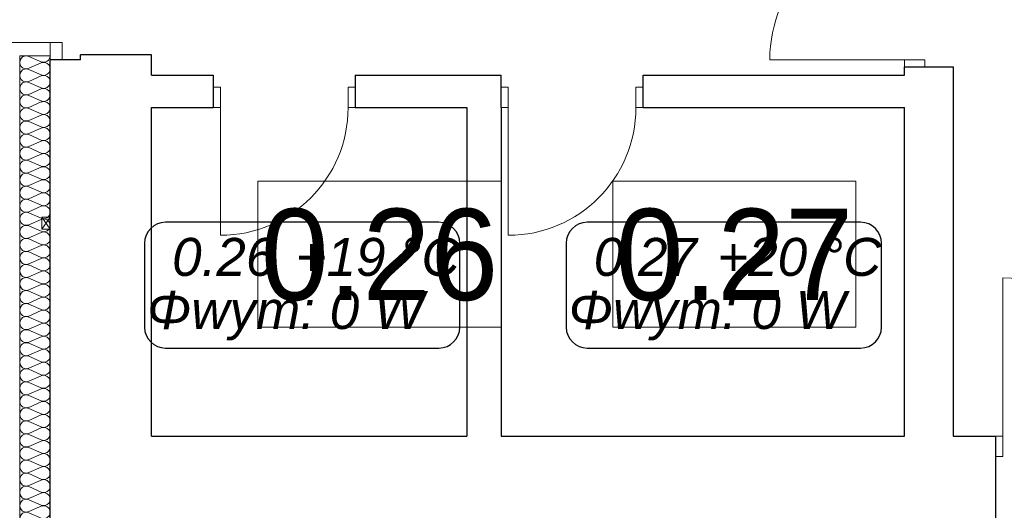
# Model space of a CAD drawing. Header units: millimetres. Extents: x -17429 to 155243, y -2908 to 188569.
# Tile 35 of 113: x -11061 to -6204, y 57130 to 59549. Entities that reach past the tile are written whole.
import ezdxf
from ezdxf.lldxf.tags import DXFTag

# ---------------------------------------------------------------- set-up
doc = ezdxf.new("R2010")
doc.units = ezdxf.units.MM
doc.header["$MEASUREMENT"] = 0
for name, color, linetype in [('#podkład', 252, 'Continuous'), ('Arch ocieplenie', 252, 'Continuous'), ('IS_Text_Konstrukcji', 7, 'Continuous')]:
    doc.layers.add(name, color=color, linetype=linetype)
doc.layers.add('arch izolacje_Nr_Pióra__3', color=7, linetype='Continuous', lineweight=13, true_color=0xff6600)
doc.layers.add('Arch ocieplenie_Nr_Pióra__22', color=7, linetype='Continuous', lineweight=9, true_color=0x7f7f7f)
for name, color, linetype, lineweight in [('Arch opisy_Nr_Pióra__1', 252, 'Continuous', 25), ('Arch opisy_Nr_Pióra__21', 252, 'Continuous', 13), ('INWENT BALUSTRADY_Nr_Pióra__26', 5, 'Continuous', 13), ('INWENT. DRZWI_Nr_Pióra__21', 7, 'Continuous', 13), ('INWENT.ŚCIANY_Nr_Pióra__1', 252, 'Continuous', 25)]:
    doc.layers.add(name, color=color, linetype=linetype, lineweight=lineweight)
doc.styles.add('GENERATED_STYLE_3', font='txt')
doc.styles.get("Standard").update_dxf_attribs({"font": 'arial.ttf', "bigfont": 'BIGFONT.SHX'})
tags = doc.linetypes.add('SOLID', pattern=[10, 10, 0]).pattern_tags.tags
tags[6:7] = [DXFTag(74, 4), DXFTag(75, 0), DXFTag(340, '0'), DXFTag(46, 0.0), DXFTag(50, 0.0), DXFTag(44, 0.0), DXFTag(45, 0.0)]
tags[4:5] = [DXFTag(74, 4), DXFTag(75, 0), DXFTag(340, '0'), DXFTag(46, 0.0), DXFTag(50, 0.0), DXFTag(44, 0.0), DXFTag(45, 0.0)]

# ---------------------------------------------------------------- blocks, each defined once
blk = doc.blocks.new('Izolacja cieplna 14_39', base_point=(-10910.9, 55320.9))
at = {"layer": 'Arch ocieplenie_Nr_Pióra__22', "linetype": 'Continuous'}
for p, q in [((-10955.6, 59341.4), (-11016.2, 59368.2)), ((-11016.2, 59309.3), (-10955.6, 59336)), ((-10955.6, 59277.1), (-11016.2, 59303.9)), ((-11016.2, 59245), (-10955.6, 59271.7)), ((-10955.6, 59212.8), (-11016.2, 59239.6)), ((-11016.2, 59180.7), (-10955.6, 59207.4)), ((-10955.6, 59148.6), (-11016.2, 59175.3)), ((-11016.2, 59116.4), (-10955.6, 59143.2)), ((-10955.6, 59084.3), (-11016.2, 59111)), ((-11016.2, 59052.1), (-10955.6, 59078.9)), ((-10955.6, 59020), (-11016.2, 59046.7)), ((-11016.2, 58987.8), (-10955.6, 59014.6)), ((-10955.6, 58955.7), (-11016.2, 58982.4)), ((-11016.2, 58923.6), (-10955.6, 58950.3)), ((-10955.6, 58891.4), (-11016.2, 58918.2)), ((-11016.2, 58859.3), (-10955.6, 58886)), ((-10955.6, 58827.1), (-11016.2, 58853.9)), ((-11016.2, 58795), (-10955.6, 58821.7)), ((-10955.6, 58762.8), (-11016.2, 58789.6)), ((-11016.2, 58730.7), (-10955.6, 58757.4)), ((-10955.6, 58698.6), (-11016.2, 58725.3)), ((-11016.2, 58666.4), (-10955.6, 58693.2)), ((-10955.6, 58634.3), (-11016.2, 58661)), ((-11016.2, 58602.1), (-10955.6, 58628.9)), ((-10955.6, 58570), (-11016.2, 58596.7)), ((-11016.2, 58537.8), (-10955.6, 58564.6)), ((-10955.6, 58505.7), (-11016.2, 58532.4)), ((-11016.2, 58473.6), (-10955.6, 58500.3)), ((-10955.6, 58441.4), (-11016.2, 58468.2)), ((-11016.2, 58409.3), (-10955.6, 58436)), ((-10955.6, 58377.1), (-11016.2, 58403.9)), ((-11016.2, 58345), (-10955.6, 58371.7)), ((-10955.6, 58312.8), (-11016.2, 58339.6)), ((-11016.2, 58280.7), (-10955.6, 58307.4)), ((-10955.6, 58248.6), (-11016.2, 58275.3)), ((-11016.2, 58216.4), (-10955.6, 58243.2)), ((-10955.6, 58184.3), (-11016.2, 58211)), ((-11016.2, 58152.1), (-10955.6, 58178.9)), ((-10955.6, 58120), (-11016.2, 58146.7)), ((-11016.2, 58087.8), (-10955.6, 58114.6)), ((-10955.6, 58055.7), (-11016.2, 58082.4)), ((-11016.2, 58023.6), (-10955.6, 58050.3)), ((-10955.6, 57991.4), (-11016.2, 58018.2)), ((-11016.2, 57959.3), (-10955.6, 57986)), ((-10955.6, 57927.1), (-11016.2, 57953.9)), ((-11016.2, 57895), (-10955.6, 57921.7)), ((-10955.6, 57862.8), (-11016.2, 57889.6)), ((-11016.2, 57830.7), (-10955.6, 57857.4)), ((-10955.6, 57798.6), (-11016.2, 57825.3)), ((-11016.2, 57766.4), (-10955.6, 57793.2)), ((-10955.6, 57734.3), (-11016.2, 57761)), ((-11016.2, 57702.1), (-10955.6, 57728.9)), ((-10955.6, 57670), (-11016.2, 57696.7)), ((-11016.2, 57637.8), (-10955.6, 57664.6)), ((-10955.6, 57605.7), (-11016.2, 57632.4)), ((-11016.2, 57573.6), (-10955.6, 57600.3)), ((-10955.6, 57541.4), (-11016.2, 57568.2)), ((-11016.2, 57509.3), (-10955.6, 57536)), ((-10955.6, 57477.1), (-11016.2, 57503.9)), ((-11016.2, 57445), (-10955.6, 57471.7)), ((-10955.6, 57412.8), (-11016.2, 57439.6)), ((-11016.2, 57380.7), (-10955.6, 57407.4)), ((-10955.6, 57348.6), (-11016.2, 57375.3)), ((-11016.2, 57316.4), (-10955.6, 57343.2)), ((-10955.6, 57284.3), (-11016.2, 57311)), ((-11016.2, 57252.1), (-10955.6, 57278.9)), ((-10955.6, 57220), (-11016.2, 57246.7)), ((-11016.2, 57187.8), (-10955.6, 57214.6)), ((-10955.6, 57155.7), (-11016.2, 57182.4)), ((-11016.2, 57123.6), (-10955.6, 57150.3)), ((-10955.6, 57091.4), (-11016.2, 57118.2)), ((-11016.2, 57059.3), (-10955.6, 57086)), ((-10955.6, 57027.1), (-11016.2, 57053.9)), ((-11016.2, 56995), (-10955.6, 57021.7)), ((-10955.6, 56962.8), (-11016.2, 56989.6)), ((-11016.2, 56930.7), (-10955.6, 56957.4)), ((-10955.6, 56898.6), (-11016.2, 56925.3)), ((-11016.2, 56866.4), (-10955.6, 56893.2)), ((-10955.6, 56834.3), (-11016.2, 56861)), ((-11016.2, 56802.1), (-10955.6, 56828.9)), ((-10955.6, 56770), (-11016.2, 56796.7)), ((-11016.2, 56737.8), (-10955.6, 56764.6)), ((-10955.6, 56705.7), (-11016.2, 56732.4)), ((-11016.2, 56673.6), (-10955.6, 56700.3)), ((-10955.6, 56641.4), (-11016.2, 56668.2)), ((-11016.2, 56609.3), (-10955.6, 56636)), ((-10955.6, 56577.1), (-11016.2, 56603.9)), ((-11016.2, 56545), (-10955.6, 56571.7)), ((-10955.6, 56512.8), (-11016.2, 56539.6)), ((-11016.2, 56480.7), (-10955.6, 56507.4)), ((-10955.6, 56448.6), (-11016.2, 56475.3)), ((-11016.2, 56416.4), (-10955.6, 56443.2)), ((-10955.6, 56384.3), (-11016.2, 56411)), ((-11016.2, 56352.1), (-10955.6, 56378.9)), ((-10955.6, 56320), (-11016.2, 56346.7)), ((-11016.2, 56287.8), (-10955.6, 56314.6)), ((-10955.6, 56255.7), (-11016.2, 56282.4)), ((-11016.2, 56223.6), (-10955.6, 56250.3)), ((-10955.6, 56191.4), (-11016.2, 56218.2)), ((-11016.2, 56159.3), (-10955.6, 56186)), ((-10955.6, 56127.1), (-11016.2, 56153.9)), ((-11016.2, 56095), (-10955.6, 56121.7)), ((-10955.6, 56062.8), (-11016.2, 56089.6)), ((-11016.2, 56030.7), (-10955.6, 56057.4)), ((-10955.6, 55998.6), (-11016.2, 56025.3)), ((-11016.2, 55966.4), (-10955.6, 55993.2)), ((-10955.6, 55934.3), (-11016.2, 55961)), ((-11016.2, 55902.1), (-10955.6, 55928.9)), ((-10955.6, 55870), (-11016.2, 55896.7)), ((-11016.2, 55837.8), (-10955.6, 55864.6)), ((-10955.6, 55805.7), (-11016.2, 55832.4)), ((-11016.2, 55773.6), (-10955.6, 55800.3)), ((-10955.6, 55741.4), (-11016.2, 55768.2)), ((-11016.2, 55709.3), (-10955.6, 55736)), ((-10955.6, 55677.1), (-11016.2, 55703.9)), ((-11016.2, 55645), (-10955.6, 55671.7)), ((-10955.6, 55612.8), (-11016.2, 55639.6)), ((-11016.2, 55580.7), (-10955.6, 55607.4)), ((-10955.6, 55548.6), (-11016.2, 55575.3)), ((-11016.2, 55516.4), (-10955.6, 55543.2)), ((-10955.6, 55484.3), (-11016.2, 55511)), ((-11016.2, 55452.1), (-10955.6, 55478.9)), ((-10955.6, 55420), (-11016.2, 55446.7)), ((-11016.2, 55387.8), (-10955.6, 55414.6)), ((-10955.6, 55355.7), (-11016.2, 55382.4)), ((-11016.2, 55323.6), (-10955.6, 55350.3))]:
    blk.add_line(p, q, dxfattribs=at)
for centre, start_param, end_param in [((-11029, 59338.7), 5.870392, 9.837571), ((-10942.8, 59370.9), 2.7288, 4.712389), ((-11029, 59274.4), 5.870392, 9.837571), ((-10942.8, 59306.6), 2.7288, 6.695979), ((-10942.8, 59242.3), 2.7288, 6.695979), ((-11029, 59210.1), 5.870392, 9.837571), ((-10942.8, 59178), 2.7288, 6.695979), ((-11029, 59145.9), 5.870392, 9.837571), ((-11029, 59081.6), 5.870392, 9.837571), ((-10942.8, 59113.7), 2.7288, 6.695979), ((-10942.8, 59049.4), 2.7288, 6.695979), ((-11029, 59017.3), 5.870392, 9.837571), ((-10942.8, 58985.1), 2.7288, 6.695979), ((-11029, 58953), 5.870392, 9.837571), ((-11029, 58888.7), 5.870392, 9.837571), ((-10942.8, 58920.9), 2.7288, 6.695979), ((-10942.8, 58856.6), 2.7288, 6.695979), ((-11029, 58824.4), 5.870392, 9.837571), ((-10942.8, 58792.3), 2.7288, 6.695979), ((-11029, 58760.1), 5.870392, 9.837571), ((-11029, 58695.9), 5.870392, 9.837571), ((-10942.8, 58728), 2.7288, 6.695979), ((-10942.8, 58663.7), 2.7288, 6.695979), ((-11029, 58631.6), 5.870392, 9.837571), ((-10942.8, 58599.4), 2.7288, 6.695979), ((-11029, 58567.3), 5.870392, 9.837571), ((-11029, 58503), 5.870392, 9.837571), ((-10942.8, 58535.1), 2.7288, 6.695979), ((-10942.8, 58470.9), 2.7288, 6.695979), ((-11029, 58438.7), 5.870392, 9.837571), ((-10942.8, 58406.6), 2.7288, 6.695979), ((-11029, 58374.4), 5.870392, 9.837571), ((-11029, 58310.1), 5.870392, 9.837571), ((-10942.8, 58342.3), 2.7288, 6.695979), ((-10942.8, 58278), 2.7288, 6.695979), ((-11029, 58245.9), 5.870392, 9.837571), ((-10942.8, 58213.7), 2.7288, 6.695979), ((-11029, 58181.6), 5.870392, 9.837571), ((-11029, 58117.3), 5.870392, 9.837571), ((-10942.8, 58149.4), 2.7288, 6.695979), ((-11029, 58053), 5.870392, 9.837571), ((-10942.8, 58085.1), 2.7288, 6.695979), ((-10942.8, 58020.9), 2.7288, 6.695979), ((-11029, 57988.7), 5.870392, 9.837571), ((-10942.8, 57956.6), 2.7288, 6.695979), ((-11029, 57924.4), 5.870392, 9.837571), ((-11029, 57860.1), 5.870392, 9.837571), ((-10942.8, 57892.3), 2.7288, 6.695979), ((-10942.8, 57828), 2.7288, 6.695979), ((-11029, 57795.9), 5.870392, 9.837571), ((-10942.8, 57763.7), 2.7288, 6.695979), ((-11029, 57731.6), 5.870392, 9.837571), ((-11029, 57667.3), 5.870392, 9.837571), ((-10942.8, 57699.4), 2.7288, 6.695979), ((-10942.8, 57635.1), 2.7288, 6.695979), ((-11029, 57603), 5.870392, 9.837571), ((-10942.8, 57570.9), 2.7288, 6.695979), ((-11029, 57538.7), 5.870392, 9.837571), ((-11029, 57474.4), 5.870392, 9.837571), ((-10942.8, 57506.6), 2.7288, 6.695979), ((-10942.8, 57442.3), 2.7288, 6.695979), ((-11029, 57410.1), 5.870392, 9.837571), ((-10942.8, 57378), 2.7288, 6.695979), ((-11029, 57345.9), 5.870392, 9.837571), ((-11029, 57281.6), 5.870392, 9.837571), ((-10942.8, 57313.7), 2.7288, 6.695979), ((-10942.8, 57249.4), 2.7288, 6.695979), ((-11029, 57217.3), 5.870392, 9.837571), ((-10942.8, 57185.1), 2.7288, 6.695979), ((-11029, 57153), 5.870392, 9.837571), ((-11029, 57088.7), 5.870392, 9.837571), ((-10942.8, 57120.9), 2.7288, 6.695979), ((-10942.8, 57056.6), 2.7288, 6.695979), ((-11029, 57024.4), 5.870392, 9.837571), ((-10942.8, 56992.3), 2.7288, 6.695979), ((-11029, 56960.1), 5.870392, 9.837571), ((-11029, 56895.9), 5.870392, 9.837571), ((-10942.8, 56928), 2.7288, 6.695979), ((-10942.8, 56863.7), 2.7288, 6.695979), ((-11029, 56831.6), 5.870392, 9.837571), ((-10942.8, 56799.4), 2.7288, 6.695979), ((-11029, 56767.3), 5.870392, 9.837571), ((-11029, 56703), 5.870392, 9.837571), ((-10942.8, 56735.1), 2.7288, 6.695979), ((-10942.8, 56670.9), 2.7288, 6.695979), ((-11029, 56638.7), 5.870392, 9.837571), ((-10942.8, 56606.6), 2.7288, 6.695979), ((-11029, 56574.4), 5.870392, 9.837571), ((-11029, 56510.1), 5.870392, 9.837571), ((-10942.8, 56542.3), 2.7288, 6.695979), ((-10942.8, 56478), 2.7288, 6.695979), ((-11029, 56445.9), 5.870392, 9.837571), ((-10942.8, 56413.7), 2.7288, 6.695979), ((-11029, 56381.6), 5.870392, 9.837571), ((-11029, 56317.3), 5.870392, 9.837571), ((-10942.8, 56349.4), 2.7288, 6.695979), ((-10942.8, 56285.1), 2.7288, 6.695979), ((-11029, 56253), 5.870392, 9.837571), ((-10942.8, 56220.9), 2.7288, 6.695979), ((-11029, 56188.7), 5.870392, 9.837571), ((-11029, 56124.4), 5.870392, 9.837571), ((-10942.8, 56156.6), 2.7288, 6.695979), ((-10942.8, 56092.3), 2.7288, 6.695979), ((-11029, 56060.1), 5.870392, 9.837571), ((-10942.8, 56028), 2.7288, 6.695979), ((-11029, 55995.9), 5.870392, 9.837571), ((-11029, 55931.6), 5.870392, 9.837571), ((-10942.8, 55963.7), 2.7288, 6.695979), ((-11029, 55867.3), 5.870392, 9.837571), ((-10942.8, 55899.4), 2.7288, 6.695979), ((-10942.8, 55835.1), 2.7288, 6.695979), ((-11029, 55803), 5.870392, 9.837571), ((-10942.8, 55770.9), 2.7288, 6.695979), ((-11029, 55738.7), 5.870392, 9.837571), ((-11029, 55674.4), 5.870392, 9.837571), ((-10942.8, 55706.6), 2.7288, 6.695979), ((-10942.8, 55642.3), 2.7288, 6.695979), ((-11029, 55610.1), 5.870392, 9.837571), ((-10942.8, 55578), 2.7288, 6.695979), ((-11029, 55545.9), 5.870392, 9.837571), ((-11029, 55481.6), 5.870392, 9.837571), ((-10942.8, 55513.7), 2.7288, 6.695979), ((-10942.8, 55449.4), 2.7288, 6.695979), ((-11029, 55417.3), 5.870392, 9.837571), ((-10942.8, 55385.1), 2.7288, 6.695979), ((-11029, 55353), 5.870392, 9.837571), ((-10942.8, 55320.9), 4.712389, 6.695979)]:
    blk.add_ellipse(centre, major_axis=(0, 32.1), ratio=0.992498, start_param=start_param, end_param=end_param, dxfattribs=at)
blk = doc.blocks.new('SERRTRT')
at = {"layer": 'arch izolacje_Nr_Pióra__3', "color": 252, "linetype": 'Continuous'}
for p, q in [((-11060.9, 59370.9), (-10910.9, 59370.9)), ((-11060.9, 51315.9), (-11060.9, 59370.9))]:
    blk.add_line(p, q, dxfattribs=at)
at = {"layer": 'Arch opisy_Nr_Pióra__21', "color": 252, "linetype": 'Continuous'}
for p, q in [((-9885.9, 58753), (-9885.9, 58033)), ((-8685.9, 58753), (-9885.9, 58753)), ((-8685.9, 58033), (-8685.9, 58753)), ((-8135.9, 58753), (-8135.9, 58033)), ((-6935.9, 58753), (-8135.9, 58753)), ((-6935.9, 58033), (-6935.9, 58753)), ((-9885.9, 58033), (-8685.9, 58033)), ((-8135.9, 58033), (-6935.9, 58033))]:
    blk.add_line(p, q, dxfattribs=at)
at = {"layer": 'INWENT BALUSTRADY_Nr_Pióra__26', "color": 252, "linetype": 'Continuous'}
for p, q in [((-10910.9, 58575.9), (-10950.9, 58575.9)), ((-10950.9, 58575.9), (-10950.9, 58515.9)), ((-10910.9, 58575.9), (-10950.9, 58515.9)), ((-10950.9, 58575.9), (-10910.9, 58515.9)), ((-10910.9, 58515.9), (-10910.9, 58575.9)), ((-10950.9, 58515.9), (-10910.9, 58515.9))]:
    blk.add_line(p, q, dxfattribs=at)
at = {"layer": 'INWENT. DRZWI_Nr_Pióra__21', "color": 252, "linetype": 'Continuous'}
for p, q in [((-11310.9, 59435.9), (-10910.9, 59435.9)), ((-10910.9, 59350.9), (-10910.9, 59435.9)), ((-10910.9, 59435.9), (-10850.9, 59435.9)), ((-10850.9, 59435.9), (-10850.9, 59350.9)), ((-10850.9, 59350.9), (-10910.9, 59350.9)), ((-6695.9, 59350.9), (-7360.9, 59350.9)), ((-6695.9, 59350.9), (-6595.9, 59350.9)), ((-6695.9, 59350.9), (-6695.9, 59315.9)), ((-6595.9, 59350.9), (-6595.9, 59315.9)), ((-10070.9, 59215.9), (-10105.9, 59215.9)), ((-10070.9, 59115.9), (-10070.9, 59215.9)), ((-9440.9, 59115.9), (-9440.9, 59215.9)), ((-9440.9, 59215.9), (-9405.9, 59215.9)), ((-8650.9, 59215.9), (-8685.9, 59215.9)), ((-8650.9, 59115.9), (-8650.9, 59215.9)), ((-8020.9, 59115.9), (-8020.9, 59215.9)), ((-8020.9, 59215.9), (-7985.9, 59215.9)), ((-10070.9, 59115.9), (-10105.9, 59115.9)), ((-10070.9, 59115.9), (-10070.9, 58485.9)), ((-9440.9, 59115.9), (-9405.9, 59115.9)), ((-8650.9, 59115.9), (-8685.9, 59115.9)), ((-8650.9, 59115.9), (-8650.9, 58485.9)), ((-8020.9, 59115.9), (-7985.9, 59115.9)), ((-6210.9, 57495.9), (-6210.9, 58275.9)), ((-6210.9, 57495.9), (-6245.9, 57495.9)), ((-6210.9, 57495.9), (-6210.9, 57395.9)), ((-6210.9, 57395.9), (-6245.9, 57395.9))]:
    blk.add_line(p, q, dxfattribs=at)
for centre, radius, start, end in [((-6695.9, 59350.9), 665, 90, 180), ((-10910.9, 59435.9), 400, 90, 180), ((-10070.9, 59115.9), 630, 270, 0), ((-8650.9, 59115.9), 630, 270, 0), ((-6210.9, 57495.9), 780, 0, 90)]:
    blk.add_arc(centre, radius, start, end, dxfattribs=at)
at = {"layer": 'INWENT.ŚCIANY_Nr_Pióra__1', "color": 252, "linetype": 'Continuous'}
for p, q in [((-10410.9, 59375.9), (-10760.9, 59375.9)), ((-10760.9, 59350.9), (-10760.9, 59375.9)), ((-10410.9, 59275.9), (-10410.9, 59375.9)), ((-10910.9, 55340.9), (-10910.9, 59350.9)), ((-10760.9, 59350.9), (-10910.9, 59350.9)), ((-6695.9, 59275.9), (-6695.9, 59315.9)), ((-6695.9, 59315.9), (-6455.9, 59315.9)), ((-6455.9, 59315.9), (-6455.9, 57495.9)), ((-10410.9, 59275.9), (-10105.9, 59275.9)), ((-10105.9, 59275.9), (-10105.9, 59115.9)), ((-9405.9, 59275.9), (-9405.9, 59115.9)), ((-9405.9, 59275.9), (-8685.9, 59275.9)), ((-8685.9, 59115.9), (-8685.9, 59275.9)), ((-7985.9, 59115.9), (-7985.9, 59275.9)), ((-7985.9, 59275.9), (-6695.9, 59275.9)), ((-10410.9, 59115.9), (-10105.9, 59115.9)), ((-10410.9, 57495.9), (-10410.9, 59115.9)), ((-9405.9, 59115.9), (-8855.9, 59115.9)), ((-8855.9, 59115.9), (-8855.9, 57495.9)), ((-8685.9, 59115.9), (-8685.9, 57495.9)), ((-7985.9, 59115.9), (-6695.9, 59115.9)), ((-6695.9, 57495.9), (-6695.9, 59115.9)), ((-10410.9, 57495.9), (-8855.9, 57495.9)), ((-8685.9, 57495.9), (-6695.9, 57495.9)), ((-6455.9, 57495.9), (-6245.9, 57495.9)), ((-6245.9, 57065.9), (-6245.9, 57495.9))]:
    blk.add_line(p, q, dxfattribs=at)
at = {"layer": 'Arch ocieplenie', "color": 252, "linetype": 'Continuous', "lineweight": 9}
blk.add_blockref('Izolacja cieplna 14_39', (-10910.9, 55320.9), dxfattribs=at)
at = {"layer": 'Arch opisy_Nr_Pióra__1', "color": 252, "linetype": 'Continuous', "char_height": 450, "attachment_point": 8, "style": 'GENERATED_STYLE_3'}
for s, insert in [('{0.26}', (-9285.9, 58160.3)), ('{0.27}', (-7535.9, 58160.3))]:
    blk.add_mtext(s, dxfattribs=dict(at, insert=insert))

msp = doc.modelspace()

# ---------------------------------------------------------------- linework, layer by layer
at = {"layer": 'IS_Text_Konstrukcji', "color": 18, "linetype": 'SOLID', "ltscale": 10, "true_color": 0x000000}
for p, q in [((-8993.3, 58550), (-10341.7, 58550)), ((-6913.3, 58550), (-8261.7, 58550)), ((-10445, 58446.7), (-10445, 58033.3)), ((-8890, 58033.3), (-8890, 58446.7)), ((-8365, 58446.7), (-8365, 58033.3)), ((-6810, 58033.3), (-6810, 58446.7)), ((-10341.7, 57930), (-8993.3, 57930)), ((-8261.7, 57930), (-6913.3, 57930))]:
    msp.add_line(p, q, dxfattribs=at)
for centre, start, end in [((-10341.7, 58446.7), 90, 180), ((-8993.3, 58446.7), 360, 90), ((-8261.7, 58446.7), 90, 180), ((-6913.3, 58446.7), 360, 90), ((-10341.7, 58033.3), 180, 270), ((-8993.3, 58033.3), 270, 0), ((-8261.7, 58033.3), 180, 270), ((-6913.3, 58033.3), 270, 0)]:
    msp.add_arc(centre, 103.3, start, end, dxfattribs=at)

# ---------------------------------------------------------------- block references
at = {"layer": '#podkład'}
msp.add_blockref('SERRTRT', (0, 0), dxfattribs=at)

# ---------------------------------------------------------------- texts
at = {"layer": 'IS_Text_Konstrukcji', "color": 18, "linetype": 'SOLID', "ltscale": 10, "true_color": 0x000000, "char_height": 187.2}
for s, insert, attachment_point in [('\\fArial|b0|i1;+19 °C', (-9700, 58283.2), 7), ('\\fArial|b0|i1;+20 °C', (-7620, 58283.2), 7), ('\\fArial|b0|i1;0.26', (-9800, 58283.2), 9), ('\\fArial|b0|i1;0.27', (-7720, 58283.2), 9), ('\\fArial|b0|i1;Φwym: 0 W', (-9750, 58211.2), 2), ('\\fArial|b0|i1;Φwym: 0 W', (-7670, 58211.2), 2)]:
    msp.add_mtext(s, dxfattribs=dict(at, insert=insert, attachment_point=attachment_point))

doc.saveas('drawing.dxf')
